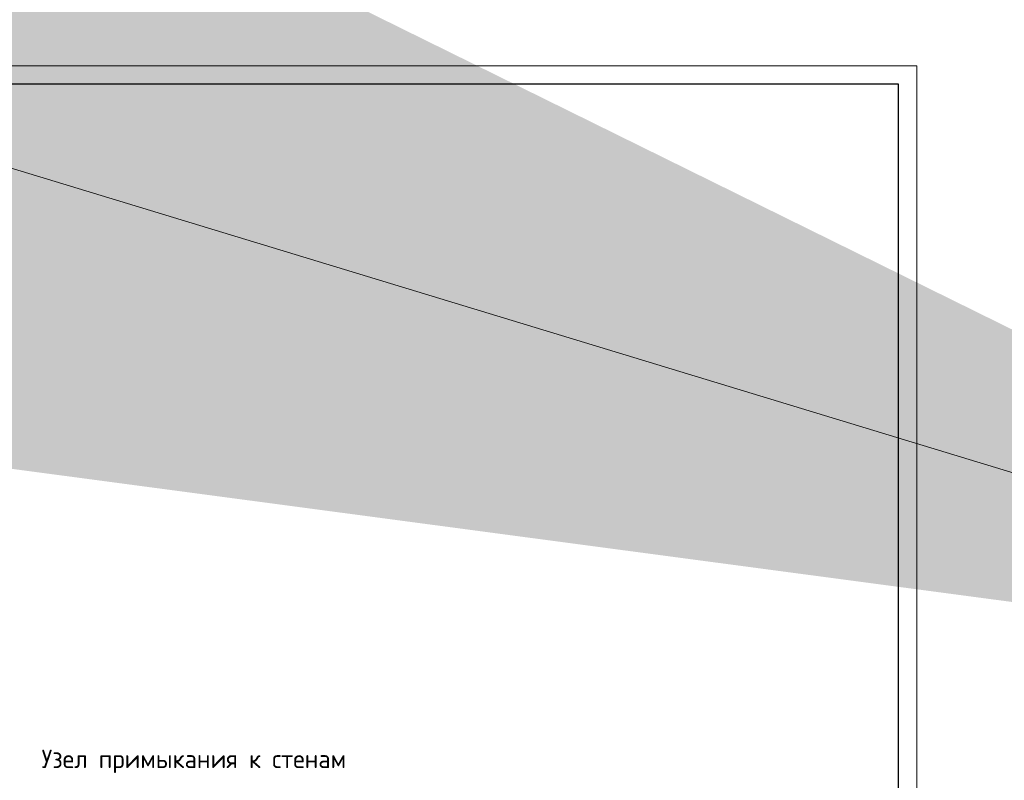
# Model space of a CAD drawing. Header units: millimetres. Extents: x 130535 to 1380046, y -231620 to 121434.
# Tile 95 of 135: x 778330 to 805088, y 14784 to 35465. Entities that reach past the tile are written whole.
import ezdxf
from ezdxf import colors
from ezdxf.entities.mleader import LeaderData, LeaderLine
from ezdxf.enums import TextEntityAlignment as Align
from ezdxf.math import Vec2, Vec3

# ---------------------------------------------------------------- set-up
doc = ezdxf.new("R2010")
doc.units = ezdxf.units.MM
doc.layers.add('!PIARENA-KR-ADDITIONAL TEXT_ВЫНОСКИ', color=7, linetype='Continuous', lineweight=13)
doc.layers.add('ТОНКИЕ', color=7, linetype='Continuous', lineweight=9)
doc.layers.add('ТОЛСТЫЕ_ОСНОВНЫЕ', color=7, linetype='Continuous')
doc.styles.add('!Main', font='isocpeui.ttf')
doc.styles.add('GOST-2.304_Type-B', font='GOST_Common.ttf')

# ---------------------------------------------------------------- blocks, each defined once
blk = doc.blocks.new('*U1417')
at = {"layer": 'ТОЛСТЫЕ_ОСНОВНЫЕ'}
blk.add_lwpolyline([(20, 5), (589, 5), (589, 415), (20, 415)], close=True, dxfattribs=at)
at = {"layer": 'ТОНКИЕ'}
blk.add_lwpolyline([(0, 0), (594, 0), (594, 420), (0, 420)], close=True, dxfattribs=at)

msp = doc.modelspace()

# ---------------------------------------------------------------- block references
at = {"xscale": 100, "yscale": 100, "zscale": 100}
msp.add_blockref('*U1417', (743311.9, -7790.1), dxfattribs=at)

# ---------------------------------------------------------------- texts
at = {"layer": 'ТОНКИЕ', "linetype": 'Continuous', "lineweight": 0, "style": 'GOST-2.304_Type-B'}
msp.add_text('Узел примыкания к стенам', height=500, dxfattribs=at).set_placement((783063.1, 15366.4), align=Align.MIDDLE_CENTER)

# ---------------------------------------------------------------- leaders
at = {"layer": '!PIARENA-KR-ADDITIONAL TEXT_ВЫНОСКИ', "ltscale": 30}
ml = msp.add_multileader_mtext('Standard', dxfattribs=at)
ml.set_content('{\\fISOCPEUR|b0|i0|c0|p34;\\C256;поз.2 нижняя %%c10 А500С, шаг 200х200\\P поз.1   верхняя %%c10 А500С, шаг 200х200\\Pфоновая арматура, раскладку начинать \\Pвдоль цифровых осей}', color=3, style='!Main')
ml.set_leader_properties(color=256, linetype='ByLayer', lineweight=-1)
ml.build(insert=Vec2(0, 0))
ml.multileader.update_dxf_attribs({"text_left_attachment_type": 6, "text_right_attachment_type": 6, "dogleg_length": 0.339, "arrow_head_size": 160000, "scale": 100})
ctx = ml.context
ctx.base_point, ctx.scale, ctx.char_height, ctx.arrow_head_size, ctx.landing_gap_size, ctx.plane_origin = Vec3(817359.6, 17503.3), 100, 250, 160000, 0, Vec3(823407.5, 13210.4)
ctx.left_attachment, ctx.right_attachment, ctx.text_align_type = 6, 6, 1
notes = []
notes.append((ctx, [(0, (1, 1, 0), (823868.6, 17503.3), (-1, 0), 33.9, [(0, [(825874.7, 16893)], 0, [])])]))
ctx.mtext.insert, ctx.mtext.width, ctx.mtext.alignment, ctx.mtext.flow_direction = Vec3(820597.1, 17828.3), 10171.308, 2, 5
for ctx, leaders in notes:
    for number, flags, end, landing, length, lines in leaders:
        leader = LeaderData()
        leader.index, (leader.has_last_leader_line, leader.has_dogleg_vector, leader.attachment_direction) = number, flags
        leader.last_leader_point, leader.dogleg_vector, leader.dogleg_length = Vec3(end), Vec3(landing), length
        for number, points, colour, breaks in lines:
            line = LeaderLine()
            line.index, line.vertices, line.color, line.breaks = number, Vec3.list(points), colors.encode_raw_color(colour), breaks
            leader.lines.append(line)
        ctx.leaders.append(leader)

doc.saveas('drawing.dxf')
